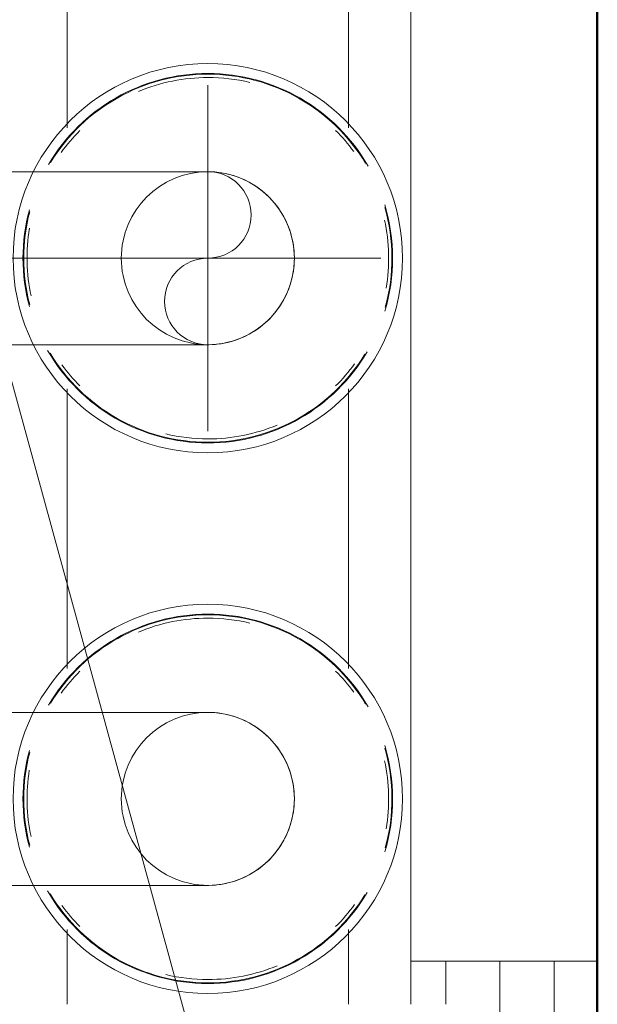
# Model space of a CAD drawing. Header units: millimetres. Extents: x -125 to 25178, y 4748 to 39091.
# Tile 51 of 98: x 17685 to 17738, y 36442 to 36533. Entities that reach past the tile are written whole.
import ezdxf

# ---------------------------------------------------------------- set-up
doc = ezdxf.new("R2010")
doc.units = ezdxf.units.MM
doc.linetypes.add('ADSK_Осевая', pattern=[700, 500, -100, 0, -100])
doc.linetypes.add('ADSK_Скрыто', pattern=[300, 150, -150])
for name, color, linetype, lineweight in [('A-DETL-____-HDLN', 90, 'ADSK_Скрыто', 9), ('A-WALL-____-MCUT', 113, 'Continuous', 50), ('A-WALL-____-OTLN', 113, 'Continuous', 20), ('M-EQPM-___-IDEN', 50, 'Continuous', 20), ('M-EQPM-____-OTLN', 50, 'Continuous', 20), ('P-PIPE-____-CNTR', 3, 'ADSK_Осевая', 20)]:
    doc.layers.add(name, color=color, linetype=linetype, lineweight=lineweight)

# ---------------------------------------------------------------- blocks, each defined once
blk = doc.blocks.new('Прямая форма - V line-613630-В_Этаж 03_Отопление')
at = {"layer": 'A-WALL-____-MCUT', "color": 9}
blk.add_line((7702.211, -0.001), (3930, 0), dxfattribs=at)
blk = doc.blocks.new('Прямая форма - SW - 019-613631-В_Этаж 03_Отопление')
blk.add_blockref('Прямая форма - V line-613630-В_Этаж 03_Отопление', (0, 0))
blk = doc.blocks.new('V line_ifc_RVT-1-В_Этаж 03_Отопление')
at = {"layer": 'A-WALL-____-OTLN', "color": 253, "lineweight": 20, "rotation": 90}
blk.add_blockref('Прямая форма - SW - 019-613631-В_Этаж 03_Отопление', (33663.24, 30037.635), dxfattribs=at)
blk = doc.blocks.new('ADSK_Коллектор с регулирующими клапанами и расходомерами - N5-1658201-В_Этаж 03_Отопление')
at = {"layer": 'M-EQPM-____-OTLN'}
for p, q in [((246, 0), (246, -4)), ((256, 0), (246, 0)), ((246, -5.172), (246, -4)), ((246, -4), (256, -4)), ((246, -6.657), (246, -5.172)), ((246, -6.657), (246, -9)), ((246, -9), (266, -9)), ((246, -10.172), (246, -9)), ((246, -11.657), (246, -10.172)), ((246, -11.657), (246, -14)), ((246, -14), (250, -14)), ((246, -17.25), (246, -14)), ((250, -17.25), (62, -17.25)), ((168.929, -23), (143.071, -23)), ((218.929, -23), (193.071, -23)), ((250, -23), (243.071, -23)), ((143.071, -49), (168.929, -49)), ((193.071, -49), (218.929, -49)), ((243.071, -49), (250, -49))]:
    blk.add_line(p, q, dxfattribs=at)
for centre, radius, start, end in [((181, -36), 18, 360, 180), ((231, -36), 18, 360, 180), ((181, -36), 17.084, 73.33823, 106.80841), ((181, -36), 17.018, 74.57897, 106.00521), ((231, -36), 17.084, 73.33823, 106.80841), ((231, -36), 17.018, 74.57897, 106.00521), ((181, -36), 16.711, 80.47358, 102.18931), ((231, -36), 16.711, 80.47358, 102.18931), ((181, -36), 17.084, 119.91774, 180), ((181, -36), 17.018, 121.01314, 180), ((181, -36), 17.084, 360, 59.53495), ((181, -36), 17.018, 360, 58.6128), ((231, -36), 17.084, 119.91774, 180), ((231, -36), 17.018, 121.01314, 180), ((231, -36), 17.084, 360, 59.53495), ((231, -36), 17.018, 360, 58.6128), ((181, -36), 16.711, 126.21726, 135), ((181, -36), 16.711, 45, 54.23178), ((231, -36), 16.711, 126.21726, 135), ((231, -36), 16.711, 45, 54.23178), ((181, -36), 16.711, 360, 22.57519), ((231, -36), 16.711, 360, 22.57519), ((181, -36), 16.711, 166.55416, 180), ((231, -36), 16.711, 166.55416, 180), ((181, -36), 18, 180, 360), ((181, -36), 17.084, 180, 239.53495), ((181, -36), 17.018, 180, 238.6128), ((181, -36), 16.711, 180, 202.5752), ((181, -36), 17.084, 299.91774, 360), ((181, -36), 17.018, 301.01314, 360), ((181, -36), 16.711, 346.55416, 360), ((231, -36), 18, 180, 360), ((231, -36), 17.084, 180, 239.53495), ((231, -36), 17.018, 180, 238.6128), ((231, -36), 16.711, 180, 202.5752), ((231, -36), 17.084, 299.91774, 360), ((231, -36), 17.018, 301.01314, 360), ((231, -36), 16.711, 346.55416, 360), ((181, -36), 16.711, 225, 234.23178), ((181, -36), 16.711, 306.21726, 315), ((231, -36), 16.711, 225, 234.23178), ((231, -36), 16.711, 306.21726, 315), ((181, -36), 17.084, 254.84519, 285.15481), ((181, -36), 17.018, 255.38176, 284.61824), ((181, -36), 16.711, 260.47358, 282.06907), ((231, -36), 17.084, 254.84519, 285.15481), ((231, -36), 17.018, 255.38176, 284.61824), ((231, -36), 16.711, 260.85838, 282.06907)]:
    blk.add_arc(centre, radius, start, end, dxfattribs=at)
blk = doc.blocks.new('ADSK_СШПЭ Аксиальный_Поворот с фиксатором - Поворот трубы-V68-В_Этаж 03_Отопление')
at = {"layer": 'A-DETL-____-HDLN', "color": 5}
for p, q in [((33579.24, 36668.605), (33579.24, 36664.742)), ((33595.08, 36668.605), (33595.401, 36668.605)), ((33579.24, 36664.352), (33579.24, 36661.909)), ((33579.24, 36661.65), (33579.24, 36661.203)), ((33579.24, 36660.941), (33579.24, 36660.605)), ((33579.24, 36660.605), (33579.24, 36660.268)), ((33579.24, 36660.006), (33579.24, 36659.559)), ((33579.24, 36659.3), (33579.24, 36656.844)), ((33579.24, 36656.441), (33579.24, 36652.605)), ((33582.786, 36652.605), (33581.677, 36652.605)), ((33583.592, 36652.605), (33582.904, 36652.605)), ((33584.96, 36652.605), (33583.592, 36652.605)), ((33585.501, 36652.605), (33585.084, 36652.605)), ((33589.989, 36652.605), (33589.284, 36652.605)), ((33591.153, 36652.605), (33590.188, 36652.605)), ((33593.003, 36652.605), (33591.153, 36652.605)), ((33593.442, 36652.605), (33593.003, 36652.605)), ((33594.83, 36652.605), (33593.814, 36652.605)), ((33594.881, 36652.605), (33594.83, 36652.605)), ((33595.401, 36652.605), (33595.08, 36652.605)), ((33596.522, 36652.605), (33595.599, 36652.605)), ((33600.293, 36652.605), (33600.153, 36652.605)), ((33601.864, 36652.605), (33600.491, 36652.605)), ((33605.393, 36652.605), (33605.175, 36652.605)), ((33606.769, 36652.605), (33605.52, 36652.605)), ((33607.579, 36652.605), (33606.769, 36652.605)), ((33608.32, 36652.605), (33607.698, 36652.605))]:
    blk.add_line(p, q, dxfattribs=at)
at = {"layer": 'A-DETL-____-HDLN', "color": 5, "flags": 128}
for points in [[(33579.24, 36668.605), (33581.16, 36668.605), (33582.782, 36668.605)], [(33582.902, 36668.605), (33583.076, 36668.605), (33584.986, 36668.605)], [(33585.087, 36668.605), (33586.888, 36668.605), (33588.776, 36668.605), (33589.989, 36668.605)], [(33590.188, 36668.605), (33590.65, 36668.605), (33592.505, 36668.605), (33593.573, 36668.605)], [(33593.958, 36668.605), (33594.339, 36668.605), (33594.881, 36668.605)], [(33595.599, 36668.605), (33596.149, 36668.605), (33596.666, 36668.605)], [(33597.038, 36668.605), (33597.932, 36668.605), (33599.685, 36668.605), (33600.293, 36668.605)], [(33600.491, 36668.605), (33601.406, 36668.605), (33603.09, 36668.605), (33604.737, 36668.605), (33605.396, 36668.605)], [(33605.521, 36668.605), (33606.343, 36668.605), (33607.577, 36668.605)], [(33607.695, 36668.605), (33607.906, 36668.605), (33609.422, 36668.605), (33610.891, 36668.605), (33612.308, 36668.605), (33613.673, 36668.605), (33614.983, 36668.605), (33616.236, 36668.605), (33617.429, 36668.605), (33618.561, 36668.605), (33619.631, 36668.605), (33620.636, 36668.605), (33621.574, 36668.605), (33622.445, 36668.605), (33623.247, 36668.605), (33623.978, 36668.605), (33624.638, 36668.605), (33625.225, 36668.605), (33625.739, 36668.605), (33626.178, 36668.605), (33626.542, 36668.605), (33626.83, 36668.605), (33627.043, 36668.605), (33627.178, 36668.605), (33627.237, 36668.605), (33627.24, 36668.605)], [(33627.24, 36668.605), (33627.56, 36668.598), (33627.88, 36668.579), (33628.198, 36668.547), (33628.515, 36668.502), (33628.83, 36668.445), (33629.142, 36668.375), (33629.451, 36668.293), (33629.757, 36668.198), (33630.058, 36668.092), (33630.356, 36667.973), (33630.648, 36667.843), (33630.934, 36667.7), (33631.215, 36667.547), (33631.49, 36667.383), (33631.757, 36667.207), (33632.018, 36667.021), (33632.271, 36666.825), (33632.515, 36666.619), (33632.752, 36666.403), (33632.979, 36666.178), (33633.197, 36665.944), (33633.406, 36665.702), (33633.605, 36665.451), (33633.794, 36665.193), (33633.972, 36664.927), (33634.139, 36664.654), (33634.296, 36664.375), (33634.441, 36664.09), (33634.575, 36663.799), (33634.697, 36663.503), (33634.807, 36663.203), (33634.904, 36662.898), (33634.99, 36662.59), (33635.063, 36662.278), (33635.124, 36661.964), (33635.172, 36661.648), (33635.207, 36661.33), (33635.23, 36661.011), (33635.24, 36660.691), (33635.24, 36660.605)], [(33635.24, 36660.605), (33635.234, 36660.285), (33635.215, 36659.965), (33635.183, 36659.647), (33635.138, 36659.33), (33635.081, 36659.015), (33635.011, 36658.703), (33634.929, 36658.394), (33634.834, 36658.088), (33634.727, 36657.786), (33634.609, 36657.489), (33634.478, 36657.197), (33634.336, 36656.91), (33634.183, 36656.629), (33634.018, 36656.355), (33633.843, 36656.087), (33633.657, 36655.827), (33633.461, 36655.574), (33633.255, 36655.329), (33633.039, 36655.093), (33632.814, 36654.866), (33632.58, 36654.647), (33632.337, 36654.439), (33632.087, 36654.24), (33631.828, 36654.051), (33631.563, 36653.873), (33631.29, 36653.705), (33631.011, 36653.549), (33630.726, 36653.404), (33630.435, 36653.27), (33630.139, 36653.148), (33629.839, 36653.038), (33629.534, 36652.94), (33629.226, 36652.855), (33628.914, 36652.782), (33628.6, 36652.721), (33628.284, 36652.673), (33627.966, 36652.637), (33627.646, 36652.615), (33627.327, 36652.605), (33627.24, 36652.605)], [(33581.677, 36652.605), (33579.758, 36652.605), (33579.24, 36652.605)], [(33589.284, 36652.605), (33587.399, 36652.605), (33585.501, 36652.605)], [(33600.153, 36652.605), (33598.409, 36652.605), (33596.907, 36652.605)], [(33605.175, 36652.605), (33603.539, 36652.605), (33601.864, 36652.605)], [(33627.24, 36652.605), (33627.202, 36652.605), (33627.087, 36652.605), (33626.895, 36652.605), (33626.627, 36652.605), (33626.283, 36652.605), (33625.864, 36652.605), (33625.371, 36652.605), (33624.804, 36652.605), (33624.163, 36652.605), (33623.451, 36652.605), (33622.668, 36652.605), (33621.816, 36652.605), (33620.896, 36652.605), (33619.908, 36652.605), (33618.856, 36652.605), (33617.741, 36652.605), (33616.564, 36652.605), (33615.327, 36652.605), (33614.032, 36652.605), (33612.682, 36652.605), (33611.278, 36652.605), (33609.824, 36652.605), (33608.32, 36652.605)]]:
    blk.add_lwpolyline(points, dxfattribs=at)
at = {"layer": 'A-DETL-____-HDLN', "color": 5}
for start, end in [(0, 180), (180, 0)]:
    blk.add_arc((33627.24, 36660.605), 8, start, end, dxfattribs=at)

msp = doc.modelspace()

# ---------------------------------------------------------------- linework, layer by layer
at = {"layer": 'A-DETL-____-HDLN', "color": 5}
for centre, radius, start, end in [((17702.461, 36510.605), 8, 0, 180), ((17702.461, 36514.605), 4, 270, 90), ((17702.461, 36510.605), 8, 180, 0), ((17702.461, 36506.605), 4, 90, 270)]:
    msp.add_arc(centre, radius, start, end, dxfattribs=at)
at = {"layer": 'M-EQPM-___-IDEN'}
msp.add_line((17717.697, 36377.296), (17073.591, 38730.141), dxfattribs=at)
at = {"layer": 'P-PIPE-____-CNTR', "color": 170}
for p, q in [((17702.461, 36494.605), (17702.461, 36526.605)), ((17686.461, 36510.605), (17718.461, 36510.605))]:
    msp.add_line(p, q, dxfattribs=at)
at = {"layer": 'P-PIPE-____-CNTR', "color": 10}
msp.add_line((17654.461, 36510.605), (17686.461, 36510.605), dxfattribs=at)

# ---------------------------------------------------------------- block references
at = {"lineweight": 9}
msp.add_blockref('V line_ifc_RVT-1-В_Этаж 03_Отопление', (-15924.78, 0), dxfattribs=at)
at = {"layer": 'A-DETL-____-HDLN', "rotation": 269.9999999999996}
msp.add_blockref('ADSK_Коллектор с регулирующими клапанами и расходомерами - N5-1658201-В_Этаж 03_Отопление', (17738.461, 36691.605), dxfattribs=at)
at = {"layer": 'A-DETL-____-HDLN', "color": 5}
for p in [(-15924.78, -150), (-15924.78, -200)]:
    msp.add_blockref('ADSK_СШПЭ Аксиальный_Поворот с фиксатором - Поворот трубы-V68-В_Этаж 03_Отопление', p, dxfattribs=at)

doc.saveas('drawing.dxf')
